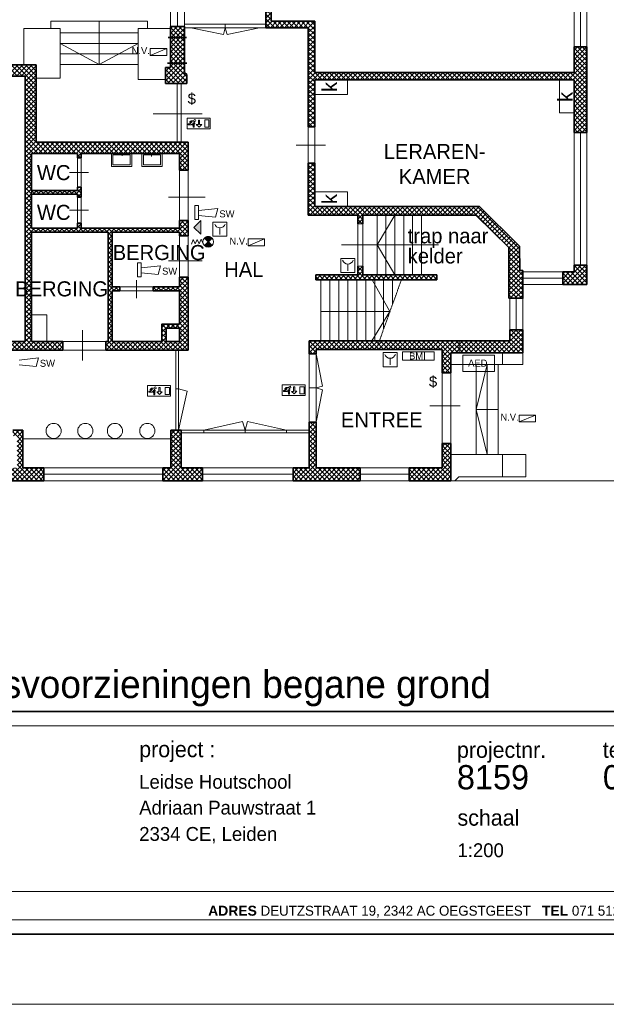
# Model space of a CAD drawing. Header units: millimetres. Extents: x 0 to 10560344, y -63228 to 177747.
# Tile 115 of 126: x 189403 to 206124, y 45511 to 73591. Entities that reach past the tile are written whole.
import ezdxf

# ---------------------------------------------------------------- set-up
doc = ezdxf.new("R2010")
doc.units = ezdxf.units.MM
doc.linetypes.add('DASHDOT', pattern=[25.4, 12.7, -6.35, 0, -6.35])
doc.linetypes.add('HIDDEN', pattern=[9.525, 6.35, -3.175])
for name, color, linetype, lineweight in [('..BAS018', 1, 'Continuous', 18), ('005', 9, 'Continuous', 5), ('008', 8, 'Continuous', 9), ('018', 1, 'Continuous', 18), ('025', 7, 'Continuous', 9), ('035', 82, 'Continuous', 35), ('Bouwkundig brandweer', 190, 'Continuous', 13), ('hatch008', 151, 'Continuous', 5), ('text008', 8, 'Continuous', 9), ('text018', 1, 'Continuous', 20)]:
    doc.layers.add(name, color=color, linetype=linetype, lineweight=lineweight)
doc.layers.add('AL22----_BINNENWAND', color=7, linetype='Continuous')
doc.layers.add('xx HIDDEN', color=30, linetype='Continuous', lineweight=0, plot=False)
doc.layers.add('xxhiddenxx', color=40, linetype='Continuous', lineweight=0, plot=False)
doc.styles.add('Century 2 teksten', font='GOTHIC.TTF', dxfattribs={"height": 2})
doc.styles.add('mvd', font='GOTHIC.TTF')
pattern_1 = [(45, (1426.39, 951.585), (-67.35192, 67.35192), []), (135, (1426.39, 951.585), (-67.35192, -67.35192), [])]

# ---------------------------------------------------------------- blocks, each defined once
blk = doc.blocks.new('kader MvD A3')
at = {"layer": '035', "transparency": 33554687}
for points in [[(-228.69, 0), (-228.69, 0), (0, 0), (0, 32.15), (-3.5, 32.15)], [(-22.76, 32.15), (-228.69, 32.15)]]:
    blk.add_lwpolyline(points, dxfattribs=at)
at = {"layer": 'xxhiddenxx', "transparency": 33554687}
for p, q in [((-2.05, 30.1), (-226.64, 30.1)), ((-226.64, 6.16), (-2.05, 6.16)), ((-226.64, 2.05), (-2.05, 2.05))]:
    blk.add_line(p, q, dxfattribs=at)
at = {"layer": 'text008', "transparency": 33554687, "char_height": 2.31, "attachment_point": 1, "style": 'mvd'}
for s, insert in [('project :', (-172.63, 27.87)), ('projectnr.', (-126.76, 27.78)), ('tek. nr.', (-105.7, 27.78)), ('schaal', (-126.68, 17.98))]:
    blk.add_mtext(s, dxfattribs=dict(at, insert=insert))
at = {"layer": 'text018', "transparency": 33554687, "insert": (-102.06, 3.17), "char_height": 1.43835, "attachment_point": 5, "style": 'mvd'}
blk.add_mtext('{\\fArial|b1|i0|c0|p34;ADRES} DEUTZSTRAAT 19, 2342 AC OEGSTGEEST   {\\fArial|b1|i0|c0|p34;TEL} 071 5120790   {\\fArial|b1|i0|c0|p34;E-MAIL} info@marcelvandijk.com   {\\fArial|b1|i0|c0|p34;WEB} www.marcelvandijk.com', dxfattribs=at)
at = {"layer": 'text018', "style": 'Century 2 teksten'}
for tag, p, height in [('OMSCHRIJVING_ETIKET', (-228.91, 34.1), 4), ('PROJECTNR:', (-126.76, 20.92), 3.5), ('TEKENINGNR:', (-105.7, 20.92), 3.5), ('OPDRACHTGEVER:', (-224.28, 20.82), 2), ('PROJECT:', (-172.63, 21.01), 2), ('FASE', (-83.81, 20.92), 3), ('ADRES_OPDRACHTGEVER:', (-224.28, 17.1), 2), ('ADRES_PROJECT:', (-172.63, 17.28), 2), ('POSTCODE_OPDRACHTGEVER:', (-224.28, 13.29), 2), ('POSTCODE_PROJECT:', (-172.63, 13.48), 2), ('SCHAAL:', (-126.68, 11.12), 2), ('GETEKEND', (-83.29, 7.61), 2), ('DATUM', (-63.7, 7.61), 2), ('WIJZIGINGSDATUM', (-44.3, 7.61), 2)]:
    blk.add_attdef(tag, p, '', height=height, dxfattribs=at)

msp = doc.modelspace()

# ---------------------------------------------------------------- hatches: boundary and pattern name
at = {"layer": 'Bouwkundig brandweer'}
msp.add_hatch(color=256, dxfattribs=at).paths.add_polyline_path([(194562.1, 67861.9), (194368.1, 67668), (194562.1, 67474)])
h = msp.add_hatch(dxfattribs=at)
h.set_pattern_fill('ANGLE', color=256, style=0)
h.set_pattern_definition([(0, (95669.422, 82275.1924), (0, 6.985), [5.08, -1.905]), (90, (95669.422, 82275.1924), (-6.985, 4e-16), [5.08, -1.905])])
h.paths.add_polyline_path([(194884.9, 67364.7, 0.4142136), (194668.9, 67364.7), (194776.9, 67256.7)])
h.paths.add_polyline_path([(194776.9, 67256.7), (194668.9, 67148.7, 0.4142136), (194884.9, 67148.7)])
at = {"layer": 'hatch008'}
h = msp.add_hatch(dxfattribs=at)
h.set_pattern_fill('ANSI37', color=256, scale=30, style=0)
h.set_pattern_definition(pattern_1)
h.paths.add_polyline_path([(205207.5, 70378.3), (205568.6, 70378.3), (205568.6, 72815.6), (205207.5, 72815.6), (205207.5, 72083.3), (197813, 72083.3), (197813, 73544.6), (196572.1, 73544.6), (196572.1, 74060.3), (196420.4, 74060.3), (196420.4, 73359), (197627.4, 73359), (197627.4, 70531.2), (197813, 70531.2), (197813, 71874.7), (205207.5, 71874.7)])
h = msp.add_hatch(dxfattribs=at)
h.set_pattern_fill('ANSI37', color=256, scale=30, style=0)
h.set_pattern_definition(pattern_1)
h.paths.add_polyline_path([(193697.7, 73397), (193697.7, 72225.2), (193556.8, 72225.2), (193556.8, 71775.5), (194003.9, 71775.5), (194169.8, 71775.5), (194169.8, 72030.4), (194105.4, 72083.2), (194105.4, 73397)])
h = msp.add_hatch(dxfattribs=at)
h.set_pattern_fill('ANSI37', color=256, scale=30, style=0)
h.paths.add_polyline_path([(189876.6, 72300.6), (188475.2, 72300.6), (188475.2, 71980.8), (189556.8, 71980.8), (189556.8, 64410.8), (188791.5, 64410.8), (188791.5, 64166.1), (190634.3, 64166.1), (190634.3, 64410.8), (189735.6, 64410.8), (189735.6, 67532.4), (191921.3, 67532.4), (191921.3, 64410.8), (191861.4, 64410.8), (191861.4, 64166.1), (194201, 64166.1), (194201, 66249.3), (193956.3, 66249.3), (193956.3, 65971.6), (193207.6, 65971.6), (193207.6, 65856.2), (193956.3, 65856.2), (193956.3, 64910.8), (193456.3, 64910.8), (193456.3, 64410.8), (192036.7, 64410.8), (192036.7, 65856.2), (192261.8, 65856.2), (192261.8, 65971.6), (192036.7, 65971.6), (192036.7, 67532.4), (193956.3, 67532.4), (193956.3, 67425.3), (194201, 67425.3), (194201, 67860.8), (193956.3, 67860.8), (193956.3, 67647.8), (191154.9, 67647.8), (191154.9, 67788.4), (191047.5, 67788.4), (191047.5, 67647.8), (189735.6, 67647.8), (189735.6, 68617), (189735.6, 68787.3), (189735.6, 69779), (191047.5, 69779), (191047.5, 69647.2), (191154.9, 69647.2), (191154.9, 69779), (193956.3, 69779), (193956.3, 69300.2), (194201, 69300.2), (194201, 70098.8), (189876.6, 70098.8)])
h.paths.add_polyline_path([(193576.3, 64790.8), (193956.3, 64790.8), (193956.3, 64410.8), (193576.3, 64410.8)], flags=16)
h.paths.add_polyline_path([(189155, 65461.2), (192017.7, 65461.2), (192017.7, 66388.6), (189155, 66388.6)], flags=25)
h = msp.add_hatch(dxfattribs=at)
h.set_pattern_fill('ANSI37', color=256, scale=30, style=0)
h.set_pattern_definition(pattern_1)
h.paths.add_polyline_path([(202409.8, 68020.3), (203344.8, 67097.5), (203344.8, 65645.7), (203743.1, 65645.7), (203743.1, 66438), (203656.3, 66438), (203653.2, 67136.9), (202510.2, 68265), (197813, 68265), (197813, 69501.2), (197627.4, 69501.2), (197627.4, 68020.3), (199042.4, 68020.3), (199042.4, 67769.2), (199182.4, 67769.2), (199182.4, 68020.3)])
h = msp.add_hatch(dxfattribs=at)
h.set_pattern_fill('ANSI37', color=256, scale=30, style=0)
h.set_pattern_definition(pattern_1)
h.paths.add_polyline_path([(189735.6, 68724.4), (189735.6, 68617), (191047.5, 68617), (191047.5, 68528.5), (191154.9, 68528.5), (191154.9, 68811.4), (191047.5, 68811.4), (191047.5, 68724.4)])
h = msp.add_hatch(dxfattribs=at)
h.set_pattern_fill('ANSI37', color=256, scale=30, style=0)
h.set_pattern_definition(pattern_1)
h.paths.add_polyline_path([(199182.4, 66312.4), (199182.4, 66564.4), (199042.4, 66564.4), (199042.4, 66312.4), (197847.4, 66312.4), (197847.4, 66172.4), (201292.5, 66172.4), (201292.5, 66312.4)])
h = msp.add_hatch(dxfattribs=at)
h.set_pattern_fill('ANSI37', color=256, scale=30, style=0)
h.set_pattern_definition(pattern_1)
h.paths.add_polyline_path([(205207.5, 66398.7), (204880.8, 66398.7), (204880.8, 66037.6), (205568.6, 66037.6), (205568.6, 66594.8), (205207.5, 66594.8)])
h = msp.add_hatch(dxfattribs=at)
h.set_pattern_fill('ANSI37', color=256, scale=30, style=0)
h.set_pattern_definition(pattern_1)
h.paths.add_polyline_path([(197656.2, 64431.8), (197656.2, 64065.4), (197849.9, 64065.4), (197849.9, 64187.1), (201446.7, 64187.1), (201446.7, 63520.7), (201691.4, 63520.7), (201691.4, 64087.4), (203743.1, 64087.4), (203743.1, 64745.8), (203376.1, 64745.8), (203376.1, 64431.8)])
h = msp.add_hatch(dxfattribs=at)
h.set_pattern_fill('ANSI37', color=256, scale=30, style=0)
h.set_pattern_definition(pattern_1)
h.paths.add_polyline_path([(199104.2, 60443.8), (199104.2, 60812.5), (197849.9, 60812.5), (197849.9, 62109.9), (197656.2, 62109.9), (197656.2, 60812.5), (197194.6, 60812.5), (197194.6, 60443.8)])
h = msp.add_hatch(dxfattribs=at)
h.set_pattern_fill('ANSI37', color=256, scale=30, style=0)
h.set_pattern_definition(pattern_1)
h.paths.add_polyline_path([(190094.5, 60443.8), (190094.5, 60812.5), (189496.3, 60812.5), (189496.3, 61883.8), (189207.6, 61883.8), (189207.6, 61724.8), (189326.6, 61724.8), (189326.6, 60812.5), (189083.2, 60812.5), (189083.2, 60443.8)])
h = msp.add_hatch(dxfattribs=at)
h.set_pattern_fill('ANSI37', color=256, scale=30, style=0)
h.set_pattern_definition(pattern_1)
h.paths.add_polyline_path([(194002.6, 60812.5), (194002.6, 61887.7), (193711.8, 61887.7), (193711.8, 60812.5), (193482.7, 60812.5), (193482.7, 60443.8), (194618.3, 60443.8), (194618.3, 60812.5)])
h = msp.add_hatch(dxfattribs=at)
h.set_pattern_fill('ANSI37', color=256, scale=30, style=0)
h.set_pattern_definition(pattern_1)
h.paths.add_polyline_path([(200507.6, 60812.5), (200507.6, 60443.8), (201691.4, 60443.8), (201691.4, 61505.3), (201446.7, 61505.3), (201446.7, 60812.5)])

# ---------------------------------------------------------------- linework, layer by layer
at = {"layer": '005', "color": 7}
for points in [[(205388, 72815.6), (205388, 78348.3)], [(193901.5, 73397), (193901.5, 77734.9)], [(195262.9, 73359), (195262.9, 73466.4)], [(205388, 66594.8), (205388, 70378.3)], [(191047.5, 68811.4), (191047.5, 69647.2)], [(191154.9, 68811.4), (191154.9, 69647.2)], [(192320.9, 69779), (192320.9, 69705.3)], [(193156.2, 69779), (193156.2, 69687.7)], [(191360.4, 69229.3), (190823.2, 69229.3)], [(191047.5, 67788.4), (191047.5, 68528.5)], [(191154.9, 67788.4), (191154.9, 68528.5)], [(191360.4, 68158.4), (190823.2, 68158.4)], [(204880.8, 66218.1), (203743.1, 66218.1)], [(203559.6, 64745.8), (203559.6, 65645.7)], [(190094.5, 60628.1), (193482.7, 60628.1)], [(194618.3, 60628.1), (197194.6, 60628.1)], [(199104.2, 60628.1), (200507.6, 60628.1)]]:
    msp.add_lwpolyline(points, dxfattribs=at)
for points in [[(192017.6, 69779), (192017.6, 69406.2), (192596.3, 69406.2), (192596.3, 69779)], [(192060.5, 69736), (192060.5, 69449.2), (192553.3, 69449.2), (192553.3, 69736)], [(192884.8, 69779), (192884.8, 69406.2), (193463.5, 69406.2), (193463.5, 69779)], [(192927.8, 69736), (192927.8, 69449.2), (193420.5, 69449.2), (193420.5, 69736)]]:
    msp.add_lwpolyline(points, close=True, dxfattribs=at)
at = {"layer": '008', "color": 7}
for p, q in [((205207.5, 72815.6), (205207.5, 78348.3)), ((205568.6, 72815.6), (205568.6, 78348.3)), ((193697.7, 77734.9), (193697.7, 73397)), ((194105.4, 77734.9), (194105.4, 73397)), ((190286.8, 73546.3), (193047.6, 73546.3)), ((190554.6, 73217.7), (192779.8, 73217.7)), ((190554.6, 72915.7), (192779.8, 72915.7)), ((190554.6, 72613.7), (192779.8, 72613.7)), ((190554.6, 72311.6), (192779.8, 72311.6)), ((193893.9, 71775.5), (193893.9, 70098.8)), ((194003.9, 71775.5), (194003.9, 70098.8)), ((193206.5, 70909), (194609, 70909)), ((197627.4, 70531.2), (197627.4, 69501.2)), ((197813, 70531.2), (197813, 69501.2)), ((205207.5, 66594.8), (205207.5, 70378.3)), ((205568.6, 66594.8), (205568.6, 70378.3)), ((197284.9, 70015.3), (198116, 70015.3)), ((193956.3, 69300.2), (193956.3, 67860.8)), ((194201, 69300.2), (194201, 67860.8)), ((193645.5, 68531.2), (194691.6, 68531.2)), ((199042.4, 67769.2), (199182.4, 67769.2)), ((199042.4, 66564.4), (199042.4, 67769.2)), ((199182.4, 67769.2), (199182.4, 66564.4)), ((193956.3, 67425.3), (193956.3, 66249.3)), ((194201, 67425.3), (194201, 66249.3)), ((198574, 67166.3), (199570.2, 67166.3)), ((193645.5, 66717.6), (194604.4, 66717.6)), ((199042.4, 66564.4), (199182.4, 66564.4)), ((203743.1, 66398.7), (204880.8, 66398.7)), ((192734.7, 66164.6), (192734.7, 65648.1)), ((197988.4, 66172.4), (197988.4, 64431.8)), ((198243.9, 66172.4), (198243.9, 64431.8)), ((198499.4, 66172.4), (198499.4, 64431.8)), ((198754.9, 66172.4), (198754.9, 64431.8)), ((199010.5, 66172.4), (199010.5, 64431.8)), ((199266, 66172.4), (199266, 64431.8)), ((199522, 66172.4), (199522, 64431.8)), ((199778, 66172.4), (199778, 64770.8)), ((200034, 66172.4), (200034, 65480.2)), ((203743.1, 66037.6), (204880.8, 66037.6)), ((193207.6, 65971.6), (192261.8, 65971.6)), ((193207.6, 65856.2), (192261.8, 65856.2)), ((203376.1, 64745.8), (203376.1, 65645.7)), ((203743.1, 64745.8), (203743.1, 65637.2)), ((189735.6, 65170.7), (190178.2, 65170.7)), ((190178.2, 65170.7), (190178.2, 64410.8)), ((191195.7, 64738.3), (191195.7, 63875.1)), ((191861.4, 64410.8), (190634.3, 64410.8)), ((191861.4, 64166.1), (190634.3, 64166.1)), ((193857.2, 61887.7), (193857.2, 64166.1)), ((193930.7, 61887.7), (193930.7, 64166.1)), ((197656.2, 62109.9), (197656.2, 64065.4)), ((197849.9, 62109.9), (197849.9, 64065.4)), ((203167, 63761.5), (203167, 64087.4)), ((203743.1, 64087.4), (203743.1, 63761.5)), ((201691.4, 63761.5), (203743.1, 63761.5)), ((202412.6, 63761.5), (202412.6, 61195)), ((202728.2, 63761.5), (202728.2, 61195)), ((203043.7, 63761.5), (203043.7, 61195)), ((201446.7, 61505.3), (201446.7, 63520.7)), ((201691.4, 63520.7), (201691.4, 61505.3)), ((193857.2, 63066.5), (193930.7, 63066.5)), ((197656.2, 63087.7), (197849.9, 63087.7)), ((201089.8, 62581.4), (201960.4, 62581.4)), ((197008.3, 61887.7), (194650.6, 61887.7)), ((197008.3, 61811.9), (194650.6, 61811.9)), ((195829.4, 61811.9), (195829.4, 61885.4)), ((197008.3, 61811.9), (197008.3, 61885.4)), ((193711.8, 61640), (189496.3, 61640)), ((203831, 61195), (201691.4, 61195)), ((203167, 61195), (203167, 60550.3)), ((203831, 60550.3), (203831, 61195)), ((190094.5, 60812.5), (193482.7, 60812.5)), ((194618.3, 60812.5), (197194.6, 60812.5)), ((199104.2, 60812.5), (200507.6, 60812.5)), ((190094.5, 60443.8), (193482.7, 60443.8)), ((194618.3, 60443.8), (197194.6, 60443.8)), ((199104.2, 60443.8), (200507.6, 60443.8)), ((201691.4, 60443.8), (201805.5, 60443.8)), ((201805.5, 60443.8), (201918.5, 60550.3)), ((201918.5, 60550.3), (203831, 60550.3))]:
    msp.add_line(p, q, dxfattribs=at)
for points in [[(190286.8, 73546.3), (190286.8, 73340.4)], [(193047.6, 73546.3), (193047.6, 73340.4)], [(196420.4, 73466.4), (194105.4, 73466.4)], [(196420.4, 73359), (194105.4, 73359)], [(194285.1, 73359), (195208.1, 73169.8)], [(195262.9, 73359), (195208.1, 73169.8)], [(195262.9, 73359), (195317.7, 73169.8)], [(196240.6, 73359), (195317.7, 73169.8)], [(197809.4, 71454.9), (198745.3, 71454.9), (198745.3, 71874.7)], [(204787.7, 71874.7), (204787.7, 70938.8), (205207.5, 70938.8)], [(197813, 68684.7), (198748.8, 68684.7), (198748.8, 68265)], [(199588.8, 66312.4), (199588.8, 68020.3)], [(199842.3, 66312.4), (199842.3, 68020.3)], [(200095.8, 66312.4), (200095.8, 68020.3)], [(200349.2, 66312.4), (200349.2, 68020.3)], [(200602.7, 66312.4), (200602.7, 68020.3)], [(200856.2, 66312.4), (200856.2, 68020.3)], [(197849.9, 64065.4), (198039.1, 63142.4)], [(193930.7, 63066.5), (194177.9, 62995)], [(193933.1, 61887.7), (194177.9, 62995)], [(197849.9, 63087.7), (198039.1, 63142.4)], [(197849.9, 63087.7), (198039.1, 63032.9)], [(197849.9, 62109.9), (198039.1, 63032.9)], [(194650.6, 61887.7), (195757.9, 62132.6)], [(195829.4, 61885.4), (195757.9, 62132.6)], [(195829.4, 61885.4), (195901, 62132.6)], [(197008.3, 61887.7), (195901, 62132.6)], [(194650.6, 61887.7), (194650.6, 61811.9)]]:
    msp.add_lwpolyline(points, dxfattribs=at)
at = {"layer": '008'}
for points in [[(201691.4, 64087.4), (203743.1, 64087.4), (203743.1, 66037.6), (205568.6, 66037.6)], [(201930.9, 64087.4), (201930.9, 64431.8)]]:
    msp.add_lwpolyline(points, dxfattribs=at)
at = {"layer": '008', "color": 7}
for points in [[(194650.6, 61887.7), (194002.6, 61887.7), (194002.6, 61811.9), (194650.6, 61811.9)], [(197656.2, 61887.7), (197008.3, 61887.7), (197008.3, 61811.9), (197656.2, 61811.9)]]:
    msp.add_lwpolyline(points, close=True, dxfattribs=at)
for centre in [(190370.1, 61863.4), (191273.3, 61863.4), (192117.7, 61863.4), (193040.6, 61863.4)]:
    msp.add_circle(centre, 216, dxfattribs=at)
at = {"layer": '018', "color": 7}
for p, q in [((190554.6, 73340.4), (189523, 73340.4)), ((189523, 73340.4), (189523, 72300.6)), ((190554.6, 73340.4), (190554.6, 71920.6)), ((191667.2, 73546.3), (191667.2, 72311.6)), ((192779.8, 71888.9), (192779.8, 73340.4)), ((192779.8, 73340.4), (193697.7, 73340.4)), ((191667.2, 72311.6), (190554.6, 72915.7)), ((191667.2, 72311.6), (192779.8, 72915.7)), ((190554.6, 71920.6), (189876.6, 71920.6)), ((193556.8, 71888.9), (192779.8, 71888.9)), ((199588.8, 67166.3), (200095.8, 68020.3)), ((201338.5, 67166.3), (199588.8, 67166.3)), ((199588.8, 67166.3), (200095.8, 66312.4)), ((199956.6, 65265.7), (199445.5, 66172.4)), ((197988.4, 65265.7), (199956.6, 65265.7)), ((199956.6, 65265.7), (199439.7, 64431.8)), ((202412.6, 62478.3), (202728.2, 63761.5)), ((203043.7, 62478.3), (202412.6, 62478.3)), ((202412.6, 62478.3), (202728.2, 61195))]:
    msp.add_line(p, q, dxfattribs=at)
at = {"layer": '025', "color": 7, "linetype": 'DASHDOT', "ltscale": 0.05}
msp.add_lwpolyline([(199607.8, 64299.3), (200290.2, 66190.1)], dxfattribs=at)
at = {"layer": '035', "color": 7}
for p, q in [((196572.1, 73544.6), (196572.1, 77840.5)), ((196420.4, 73359), (196420.4, 74060.3)), ((193697.7, 73397), (193697.7, 72225.2)), ((193697.7, 73397), (194105.4, 73397)), ((194105.4, 73397), (194105.4, 72083.2)), ((197627.4, 73359), (196420.4, 73359)), ((197813, 73544.6), (196572.1, 73544.6)), ((197627.4, 73359), (197627.4, 70531.2)), ((197813, 73544.6), (197813, 72083.3)), ((205207.5, 72815.6), (205568.6, 72815.6)), ((205207.5, 72083.3), (205207.5, 72815.6)), ((205568.6, 70378.3), (205568.6, 72815.6)), ((188475.2, 72300.6), (189876.6, 72300.6)), ((189876.6, 72300.6), (189876.6, 70098.8)), ((193697.7, 72225.2), (193556.8, 72225.2)), ((193556.8, 72225.2), (193556.8, 71775.5)), ((188475.2, 71980.8), (189556.8, 71980.8)), ((189556.8, 71980.8), (189556.8, 64410.8)), ((194105.4, 72083.2), (194169.8, 72030.4)), ((194169.8, 72030.4), (194169.8, 71775.5)), ((205207.5, 72083.3), (197813, 72083.3)), ((193556.8, 71775.5), (194003.9, 71775.5)), ((194169.8, 71775.5), (194003.9, 71775.5)), ((205207.5, 71874.7), (197813, 71874.7)), ((197813, 71874.7), (197813, 70531.2)), ((205207.5, 70378.3), (205207.5, 71874.7)), ((197627.4, 70531.2), (197813, 70531.2)), ((205207.5, 70378.3), (205568.6, 70378.3)), ((189876.6, 70098.8), (194201, 70098.8)), ((194201, 70098.8), (194201, 69300.2)), ((189735.6, 69779), (191047.5, 69779)), ((189735.6, 69779), (189735.6, 68724.4)), ((191047.5, 69779), (191047.5, 69647.2)), ((191154.9, 69779), (191154.9, 69647.2)), ((191154.9, 69779), (193956.3, 69779)), ((193956.3, 69779), (193956.3, 69300.2)), ((197627.4, 69501.2), (197627.4, 68020.3)), ((197627.4, 69501.2), (197813, 69501.2)), ((197813, 69501.2), (197813, 68265)), ((193956.3, 69300.2), (194201, 69300.2)), ((191047.5, 68811.4), (191047.5, 68724.4)), ((191154.9, 68811.4), (191154.9, 68528.5)), ((189735.6, 68724.4), (191047.5, 68724.4)), ((189735.6, 68617), (191047.5, 68617)), ((189735.6, 68617), (189735.6, 67647.8)), ((191047.5, 68617), (191047.5, 68528.5)), ((202510.2, 68265), (197813, 68265)), ((203653.2, 67136.9), (202510.2, 68265)), ((199042.4, 68020.3), (197627.4, 68020.3)), ((199042.4, 68020.3), (199042.4, 67769.2)), ((202409.8, 68020.3), (199182.4, 68020.3)), ((199182.4, 68020.3), (199182.4, 67769.2)), ((203344.8, 67097.5), (202409.8, 68020.3)), ((191047.5, 67788.4), (191047.5, 67647.8)), ((191154.9, 67788.4), (191154.9, 67647.8)), ((193956.3, 67860.8), (193956.3, 67647.8)), ((193956.3, 67860.8), (194201, 67860.8)), ((194201, 67860.8), (194201, 67425.3)), ((189735.6, 67647.8), (191047.5, 67647.8)), ((189735.6, 67532.4), (191921.3, 67532.4)), ((189735.6, 67532.4), (189735.6, 64410.8)), ((191154.9, 67647.8), (193956.3, 67647.8)), ((191921.3, 64410.8), (191921.3, 67532.4)), ((192036.7, 65971.6), (192036.7, 67532.4)), ((192036.7, 67532.4), (193956.3, 67532.4)), ((193956.3, 67532.4), (193956.3, 67425.3)), ((193956.3, 67425.3), (194201, 67425.3)), ((203656.3, 66438), (203653.2, 67136.9)), ((203344.8, 67097.5), (203344.8, 65645.7)), ((199042.4, 66564.4), (199042.4, 66312.4)), ((199182.4, 66564.4), (199182.4, 66312.4)), ((205207.5, 66398.7), (205207.5, 66594.8)), ((205207.5, 66594.8), (205568.6, 66594.8)), ((205568.6, 66037.6), (205568.6, 66594.8)), ((199042.4, 66312.4), (197847.4, 66312.4)), ((197847.4, 66172.4), (197847.4, 66312.4)), ((201292.5, 66312.4), (199182.4, 66312.4)), ((201292.5, 66172.4), (201292.5, 66312.4)), ((203743.1, 66438), (203656.3, 66438)), ((203743.1, 65637.2), (203743.1, 66438)), ((204880.8, 66398.7), (205207.5, 66398.7)), ((204880.8, 66398.7), (204880.8, 66037.6)), ((193956.3, 66249.3), (193956.3, 65971.6)), ((193956.3, 66249.3), (194201, 66249.3)), ((194201, 66249.3), (194201, 64166.1)), ((201292.5, 66172.4), (197847.4, 66172.4)), ((204880.8, 66037.6), (205568.6, 66037.6)), ((192036.7, 65971.6), (192261.8, 65971.6)), ((192036.7, 64410.8), (192036.7, 65856.2)), ((192036.7, 65856.2), (192261.8, 65856.2)), ((192261.8, 65856.2), (192261.8, 65971.6)), ((193207.6, 65856.2), (193207.6, 65971.6)), ((193207.6, 65971.6), (193956.3, 65971.6)), ((193207.6, 65856.2), (193956.3, 65856.2)), ((193956.3, 65856.2), (193956.3, 64910.8)), ((203344.8, 65645.7), (203743.1, 65645.7)), ((193956.3, 64790.8), (193956.3, 64410.8)), ((203376.1, 64745.8), (203743.1, 64745.8)), ((203376.1, 64431.8), (203376.1, 64745.8)), ((203743.1, 64087.4), (203743.1, 64745.8)), ((189556.8, 64410.8), (188791.5, 64410.8)), ((190634.3, 64410.8), (189735.6, 64410.8)), ((190634.3, 64410.8), (190634.3, 64166.1)), ((191861.4, 64410.8), (191861.4, 64166.1)), ((191921.3, 64410.8), (191861.4, 64410.8)), ((193456.3, 64410.8), (192036.7, 64410.8)), ((193956.3, 64410.8), (193576.3, 64410.8)), ((203376.1, 64431.8), (197656.2, 64431.8)), ((197656.2, 64431.8), (197656.2, 64065.4)), ((190634.3, 64166.1), (188791.5, 64166.1)), ((194201, 64166.1), (191861.4, 64166.1)), ((197656.2, 64065.4), (197849.9, 64065.4)), ((201446.7, 64187.1), (197849.9, 64187.1)), ((197849.9, 64187.1), (197849.9, 64065.4)), ((201446.7, 63520.7), (201446.7, 64187.1)), ((201691.4, 64087.4), (203743.1, 64087.4)), ((201691.4, 63520.7), (201691.4, 64087.4)), ((201446.7, 63520.7), (201691.4, 63520.7)), ((197656.2, 62109.9), (197849.9, 62109.9)), ((197656.2, 62109.9), (197656.2, 60812.5)), ((197849.9, 62109.9), (197849.9, 60812.5)), ((189496.3, 60812.5), (189496.3, 61883.8)), ((193711.8, 60812.5), (193711.8, 61887.7)), ((193711.8, 61887.7), (194002.6, 61887.7)), ((194002.6, 61887.7), (194002.6, 60812.5)), ((201446.7, 60812.5), (201446.7, 61505.3)), ((201446.7, 61505.3), (201691.4, 61505.3)), ((201691.4, 60443.8), (201691.4, 61505.3)), ((189496.3, 60812.5), (190094.5, 60812.5)), ((190094.5, 60812.5), (190094.5, 60443.8)), ((193482.7, 60812.5), (193711.8, 60812.5)), ((193482.7, 60812.5), (193482.7, 60443.8)), ((194002.6, 60812.5), (194618.3, 60812.5)), ((194618.3, 60812.5), (194618.3, 60443.8)), ((197194.6, 60812.5), (197656.2, 60812.5)), ((197194.6, 60812.5), (197194.6, 60443.8)), ((197849.9, 60812.5), (199104.2, 60812.5)), ((199104.2, 60812.5), (199104.2, 60443.8)), ((200507.6, 60812.5), (201446.7, 60812.5)), ((200507.6, 60812.5), (200507.6, 60443.8)), ((189083.2, 60443.8), (190094.5, 60443.8)), ((193482.7, 60443.8), (194618.3, 60443.8)), ((197194.6, 60443.8), (199104.2, 60443.8)), ((200507.6, 60443.8), (201691.4, 60443.8))]:
    msp.add_line(p, q, dxfattribs=at)
at = {"layer": '035', "color": 7, "linetype": 'HIDDEN', "ltscale": 2}
for p, q in [((193631.5, 73087.5), (194160.8, 73087.5)), ((193618.3, 72347.4), (194165.2, 72347.4))]:
    msp.add_line(p, q, dxfattribs=at)
at = {"layer": '035', "color": 7}
for points in [[(191047.5, 69647.2), (191154.9, 69647.2)], [(191047.5, 68811.4), (191154.9, 68811.4)], [(191047.5, 68528.5), (191154.9, 68528.5)], [(191047.5, 67788.4), (191154.9, 67788.4)], [(193956.3, 64910.8), (193956.3, 64910.8), (193456.3, 64910.8), (193456.3, 64410.8)], [(193956.3, 64790.8), (193576.3, 64790.8), (193576.3, 64410.8)], [(189496.3, 61883.8), (189207.6, 61883.8)]]:
    msp.add_lwpolyline(points, dxfattribs=at)
at = {"layer": 'Bouwkundig brandweer'}
for p, q in [((193125.6, 72570.9), (193595.6, 72768.8)), ((194562.1, 67861.9), (194368.1, 67668)), ((194562.1, 67861.9), (194368.1, 67668)), ((194562.1, 67861.9), (194562.1, 67474)), ((194562.1, 67861.9), (194562.1, 67474)), ((194368.1, 67668), (194562.1, 67474)), ((194368.1, 67668), (194562.1, 67474)), ((194668.9, 67148.7), (194884.9, 67364.7)), ((194884.9, 67148.7), (194668.9, 67364.7)), ((195913.8, 67140.2), (196383.8, 67338)), ((203637.4, 62119.2), (204107.4, 62317))]:
    msp.add_line(p, q, dxfattribs=at)
for points in [[(193125.6, 72768.8), (193595.6, 72768.8), (193595.6, 72570.9), (193125.6, 72570.9)], [(194172.1, 70786.3), (194828.1, 70786.3), (194828.1, 70481.8), (194172.1, 70481.8)], [(194530.8, 70728.2), (194530.8, 70602.1), (194593.9, 70602.1), (194516.3, 70525.3), (194434.6, 70600.5), (194498.5, 70600.5), (194498.5, 70729.1)], [(194676.5, 70732.8), (194794.6, 70732.8), (194794.6, 70526.7), (194676.5, 70526.7)], [(194500.8, 68288.2), (194394.3, 68288.2), (194394.3, 67890.7), (194500.8, 67890.7)], [(194910.6, 67413.7), (195310.6, 67413.7), (195310.6, 67813.7), (194910.6, 67813.7)], [(195913.8, 67338), (196383.8, 67338), (196383.8, 67140.2), (195913.8, 67140.2)], [(192867, 66653.8), (192760.5, 66653.8), (192760.5, 66256.4), (192867, 66256.4)], [(198558.2, 66383.7), (198958.2, 66383.7), (198958.2, 66783.7), (198558.2, 66783.7)], [(199761.7, 63695.8), (200161.7, 63695.8), (200161.7, 64095.8), (199761.7, 64095.8)], [(201221.9, 64114.9), (200313.6, 64114.9), (200313.6, 63885.4), (201221.9, 63885.4)], [(202939.8, 64021.4), (202031.5, 64021.4), (202031.5, 63562.4), (202939.8, 63562.4)], [(193046.4, 63159.7), (193702.4, 63159.7), (193702.4, 62855.2), (193046.4, 62855.2)], [(193405.2, 63101.6), (193405.2, 62975.5), (193468.2, 62975.5), (193390.6, 62898.7), (193309, 62973.9), (193372.8, 62973.9), (193372.8, 63102.5)], [(193550.9, 63106.2), (193668.9, 63106.2), (193668.9, 62900.1), (193550.9, 62900.1)], [(196885.5, 63177.4), (197541.5, 63177.4), (197541.5, 62873), (196885.5, 62873)], [(197244.2, 63119.4), (197244.2, 62993.2), (197307.3, 62993.2), (197229.7, 62916.4), (197148.1, 62991.6), (197211.9, 62991.6), (197211.9, 63120.2)], [(197390, 63123.9), (197508, 63123.9), (197508, 62917.8), (197390, 62917.8)], [(203637.4, 62317), (204107.4, 62317), (204107.4, 62119.2), (203637.4, 62119.2)]]:
    msp.add_lwpolyline(points, close=True, dxfattribs=at)
for points in [[(194220.4, 70594.1), (194294.1, 70594.1), (194314.2, 70614.2), (194348.4, 70578.5), (194348.4, 70527.9), (194351.1, 70524.1), (194356.2, 70522.6), (194370.5, 70522.6), (194375.7, 70524.6), (194377.7, 70529.7), (194377.7, 70591.6), (194334.6, 70635.5), (194347.5, 70647.9), (194373.2, 70622.2), (194379.5, 70621), (194384.5, 70621.8), (194392.3, 70629.3), (194393.6, 70633.8), (194390.7, 70639.6), (194364.5, 70665.8), (194382.8, 70683.6), (194383.6, 70690.7), (194393.2, 70689), (194413.9, 70697.3), (194422.2, 70716.8), (194413.5, 70737.2), (194394.8, 70746.3), (194373.7, 70737.6), (194364.9, 70715.6), (194366.2, 70709.4), (194286.9, 70709.4), (194252, 70675.3), (194250.3, 70669.5), (194252, 70664.5), (194259.5, 70657.9), (194265.3, 70657.1), (194269.9, 70657.9), (194297.7, 70684.5), (194316.8, 70684.5), (194256.2, 70624.3), (194214.6, 70624.3), (194208.4, 70621.8), (194205.9, 70616), (194205.9, 70600.2), (194208, 70596.9), (194213.8, 70594), (194220.4, 70594.1)], [(194500.8, 68147.3), (195053.2, 68209.4), (194986.9, 67962), (194500.8, 68006)], [(195110.6, 67651.9), (195110.6, 67463.7)], [(194407.8, 67196), (194349.4, 67323.5), (194296.2, 67193.3)], [(194519.5, 67198.6), (194461, 67326.1), (194407.8, 67196)], [(194631.1, 67201.3), (194572.6, 67328.8), (194519.5, 67198.6)], [(192867, 66513), (193419.4, 66575), (193353.1, 66327.6), (192867, 66371.6)], [(198758.2, 66621.9), (198758.2, 66433.7)], [(189383.1, 63885.9), (189935.6, 63948), (189869.3, 63700.6), (189383.1, 63744.6)], [(199961.7, 63934), (199961.7, 63745.8)], [(193094.7, 62967.5), (193168.4, 62967.5), (193188.5, 62987.6), (193222.8, 62951.9), (193222.8, 62901.3), (193225.4, 62897.5), (193230.6, 62896), (193244.9, 62896), (193250.1, 62898), (193252, 62903.1), (193252, 62965), (193209, 63008.9), (193221.8, 63021.3), (193247.6, 62995.6), (193253.8, 62994.4), (193258.8, 62995.2), (193266.7, 63002.7), (193267.9, 63007.2), (193265, 63013), (193238.9, 63039.2), (193257.1, 63057), (193258, 63064.1), (193267.5, 63062.4), (193288.3, 63070.7), (193296.6, 63090.2), (193287.9, 63110.6), (193269.2, 63119.7), (193248, 63111), (193239.3, 63089), (193240.5, 63082.8), (193161.2, 63082.8), (193126.3, 63048.7), (193124.7, 63042.9), (193126.3, 63037.9), (193133.8, 63031.3), (193139.6, 63030.5), (193144.2, 63031.3), (193172, 63057.9), (193191.1, 63057.9), (193130.5, 62997.7), (193089, 62997.7), (193082.7, 62995.2), (193080.2, 62989.4), (193080.2, 62973.6), (193082.3, 62970.3), (193088.1, 62967.4), (193094.7, 62967.5)], [(196933.8, 62985.3), (197007.5, 62985.3), (197027.6, 63005.3), (197061.8, 62969.6), (197061.8, 62919), (197064.5, 62915.2), (197069.7, 62913.7), (197084, 62913.7), (197089.1, 62915.7), (197091.1, 62920.9), (197091.1, 62982.7), (197048.1, 63026.6), (197060.9, 63039.1), (197086.7, 63013.3), (197092.9, 63012.1), (197097.9, 63012.9), (197105.8, 63020.4), (197107, 63025), (197104.1, 63030.8), (197077.9, 63056.9), (197096.2, 63074.8), (197097, 63081.8), (197106.6, 63080.2), (197127.4, 63088.5), (197135.7, 63108), (197126.9, 63128.3), (197108.3, 63137.4), (197087.1, 63128.7), (197078.4, 63106.7), (197079.6, 63100.5), (197000.3, 63100.5), (196965.4, 63066.5), (196963.8, 63060.7), (196965.4, 63055.7), (196972.9, 63049), (196978.7, 63048.2), (196983.3, 63049), (197011.1, 63075.6), (197030.2, 63075.6), (196969.6, 63015.4), (196928.1, 63015.4), (196921.8, 63012.9), (196919.3, 63007.1), (196919.3, 62991.3), (196921.4, 62988), (196927.2, 62985.1), (196933.8, 62985.3)]]:
    msp.add_lwpolyline(points, dxfattribs=at)
msp.add_circle((194776.9, 67256.7), 152.8, dxfattribs=at)
for centre in [(195110.6, 67809.8), (198758.2, 66779.8), (199961.7, 64091.9)]:
    msp.add_arc(centre, 156.9, 197.08055, 342.91945, dxfattribs=at)
at = {"layer": 'xx HIDDEN', "color": 7, "ltscale": 0.025}
msp.add_line((216106.4, 60443.8), (196616.2, 60443.8), dxfattribs=at)
at = {"layer": 'xx HIDDEN'}
msp.add_lwpolyline([(144896.6, 104910.9), (144896.6, 45510.9), (228896.6, 45510.9), (228896.6, 104910.9)], close=True, dxfattribs=at)
at = {"layer": 'xx HIDDEN', "color": 7}
msp.add_lwpolyline([(189735.6, 68617), (189735.6, 68787.3)], dxfattribs=at)

# ---------------------------------------------------------------- block references
at = {"layer": 'AL22----_BINNENWAND'}
ref = msp.add_blockref('kader MvD A3', (226896.6, 47510.9), dxfattribs=dict(at, xscale=197.456948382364, yscale=197.456948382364, zscale=197.456948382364))
ref.add_attrib('PROJECT:', 'Leidse Houtschool', (192810, 51659.3), dxfattribs={"layer": 'text018', "height": 394.914, "style": 'Century 2 teksten'})
ref.add_attrib('ADRES_PROJECT:', 'Adriaan Pauwstraat 1', (192810, 50923.1), dxfattribs={"layer": 'text018', "height": 394.914, "style": 'Century 2 teksten'})
ref.add_attrib('POSTCODE_PROJECT:', '2334 CE, Leiden', (192810, 50172.4), dxfattribs={"layer": 'text018', "height": 394.914, "style": 'Century 2 teksten'})
ref.add_attrib('PROJECTNR:', '8159', (201866.3, 51641.4), dxfattribs={"layer": 'text018', "height": 691.1, "style": 'Century 2 teksten'})
ref.add_attrib('TEKENINGNR:', '02', (206025.9, 51641.4), dxfattribs={"layer": 'text018', "height": 691.1, "style": 'Century 2 teksten'})
ref.add_attrib('SCHAAL:', '1:200', (201882.7, 49707.6), dxfattribs={"layer": 'text018', "height": 394.91, "style": 'Century 2 teksten'})
ref.add_attrib('OMSCHRIJVING_ETIKET', 'Brandveiligheidsvoorzieningen begane grond', (181696.6, 54244.4), dxfattribs={"layer": 'text018', "height": 789.828, "style": 'Century 2 teksten'})

# ---------------------------------------------------------------- texts
at = {"layer": '..BAS018', "color": 7, "char_height": 429.6, "attachment_point": 2, "rotation": 90, "style": 'mvd'}
for insert in [(198020.4, 71676.3), (204739.9, 71390.7), (198020.4, 68478.5)]:
    msp.add_mtext('k', dxfattribs=dict(at, insert=insert))
at = {"layer": '..BAS018', "color": 7, "char_height": 429.59, "attachment_point": 2, "style": 'mvd'}
for s, insert in [('LERAREN-\\PKAMER', (201231.1, 70048.9)), ('WC', (190372.6, 69445.8)), ('WC', (190372.6, 68311.4)), ('BERGING', (193378.6, 67166)), ('HAL', (195791.5, 66684.6)), ('BERGING', (190598.3, 66129.9)), ('ENTREE', (199724, 62394.1))]:
    msp.add_mtext(s, dxfattribs=dict(at, insert=insert))
at = {"layer": 'Bouwkundig brandweer', "attachment_point": 1, "style": 'mvd'}
for s, insert, char_height in [('N.V.', (192593.9, 72809.2), 200), ('{\\fArial|b0|i0|c238|p34;$}', (194188.6, 71492.5), 306.225), ('SW', (195095.2, 68153.5), 200), ('N.V.', (195382.1, 67378.4), 200), ('SW', (193461.4, 66519.2), 200), ('BMI', (200502.7, 64100.1), 200), ('SW', (189977.6, 63892.1), 200), ('AED', (202186.2, 63896.7), 200), ('{\\fArial|b0|i0|c238|p34;$}', (201066.9, 63425.1), 306.225), ('N.V.', (203105.7, 62357.4), 200)]:
    msp.add_mtext(s, dxfattribs=dict(at, insert=insert, char_height=char_height))
at = {"layer": 'text008', "color": 7, "insert": (200464.4, 67641.9), "char_height": 429.59, "attachment_point": 1, "line_spacing_factor": 0.8, "style": 'mvd'}
msp.add_mtext('trap naar\\Pkelder', dxfattribs=at)

doc.saveas('drawing.dxf')
